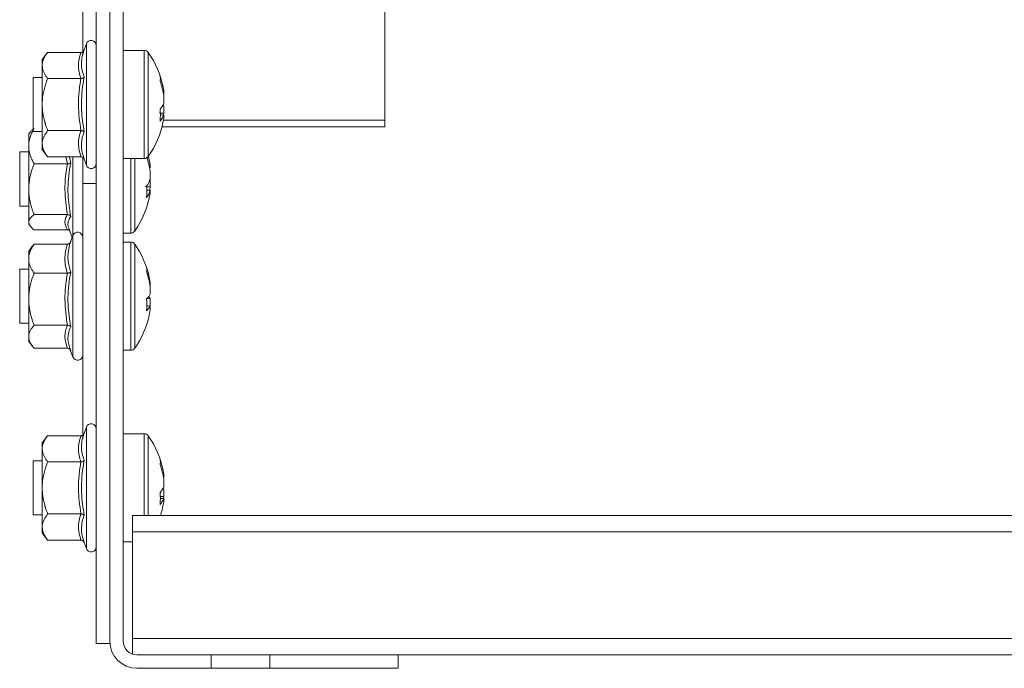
# Model space of a CAD drawing. Header units: millimetres. Extents: x 10 to 1476, y -4445 to -172.
# Tile 17 of 30: x 1257 to 1367, y -3165 to -3093. Entities that reach past the tile are written whole.
import ezdxf

# ---------------------------------------------------------------- set-up
doc = ezdxf.new("R2010")
doc.units = ezdxf.units.MM

msp = doc.modelspace()

# ---------------------------------------------------------------- linework, layer by layer
at = {"color": 7, "linetype": 'Continuous', "lineweight": 15}
for p, q in [((1297.9, -3026.02), (1297.9, -3104.62)), ((1267.4, -3162.4), (1267.4, -3082.66)), ((1268.9, -3162.4), (1268.9, -3082.66)), ((1265.9, -3162.65), (1265.9, -3085.65)), ((1264.4, -3090.61), (1264.4, -3097.39)), ((1260.5, -3097.13), (1259.9, -3097.9)), ((1264.19, -3097.13), (1260.5, -3097.13)), ((1264.8, -3096.18), (1264.56, -3096.84)), ((1271.23, -3096.9), (1268.9, -3096.9)), ((1259.9, -3097.9), (1259.9, -3098.57)), ((1259.9, -3102.9), (1259.9, -3098.57)), ((1259.9, -3099.9), (1258.9, -3099.9)), ((1258.9, -3099.9), (1258.9, -3100.13)), ((1258.9, -3100.13), (1258.9, -3105.9)), ((1264.19, -3100.02), (1260.5, -3100.02)), ((1273.39, -3101.74), (1273.39, -3101.4)), ((1273.39, -3101.94), (1273.39, -3102.76)), ((1259.9, -3102.9), (1259.9, -3107.23)), ((1273.39, -3103.87), (1273.39, -3103.05)), ((1273.35, -3104.07), (1273.39, -3103.87)), ((1297.9, -3104.62), (1273.35, -3104.62)), ((1273.39, -3104.07), (1273.39, -3104.41)), ((1297.9, -3105.37), (1297.9, -3104.62)), ((1258.59, -3105.92), (1258.4, -3106.16)), ((1258.9, -3105.9), (1259.9, -3105.9)), ((1264.19, -3105.79), (1260.5, -3105.79)), ((1297.9, -3105.37), (1273.19, -3105.37)), ((1258.4, -3106.16), (1258.4, -3107.5)), ((1258.4, -3108.16), (1257.4, -3108.16)), ((1257.4, -3108.16), (1257.4, -3108.49)), ((1258.4, -3112.29), (1258.4, -3107.5)), ((1259.9, -3107.23), (1259.9, -3107.9)), ((1259.9, -3107.9), (1260.5, -3108.68)), ((1257.4, -3108.49), (1257.4, -3114.16)), ((1264.19, -3108.68), (1260.5, -3108.68)), ((1264.4, -3108.75), (1264.4, -3111.65)), ((1264.56, -3108.97), (1264.8, -3109.63)), ((1268.9, -3108.9), (1271.23, -3108.9)), ((1262.69, -3109.47), (1259, -3109.47)), ((1271.89, -3109.92), (1271.89, -3109.65)), ((1271.89, -3110.29), (1271.89, -3111.14)), ((1271.89, -3112.03), (1271.89, -3111.19)), ((1258.4, -3112.29), (1258.4, -3115.94)), ((1265.9, -3111.65), (1264.4, -3111.65)), ((1264.4, -3111.65), (1264.4, -3139.93)), ((1271.89, -3112.4), (1271.89, -3112.68)), ((1257.4, -3114.16), (1258.4, -3114.16)), ((1262.69, -3115.1), (1259, -3115.1)), ((1258.4, -3115.94), (1258.4, -3116.16)), ((1258.4, -3116.16), (1258.59, -3116.4)), ((1262.69, -3116.79), (1259, -3116.79)), ((1262.85, -3116.66), (1263.22, -3117.66)), ((1263.3, -3117.43), (1263.04, -3118.13)), ((1268.9, -3117.16), (1269.73, -3117.16)), ((1258.84, -3118.58), (1258.4, -3119.15)), ((1262.69, -3118.39), (1259, -3118.39)), ((1262.99, -3118.3), (1263.06, -3118.1)), ((1269.73, -3118.15), (1268.9, -3118.15)), ((1258.4, -3119.15), (1258.4, -3120)), ((1258.4, -3124.49), (1258.4, -3120)), ((1258.4, -3121.15), (1257.4, -3121.15)), ((1257.4, -3121.15), (1257.4, -3127.15)), ((1262.69, -3121.61), (1259, -3121.61)), ((1271.89, -3123.07), (1271.89, -3122.66)), ((1271.89, -3123.1), (1271.89, -3123.89)), ((1258.4, -3124.49), (1258.4, -3128.64)), ((1271.89, -3125.21), (1271.89, -3124.42)), ((1271.89, -3125.24), (1271.89, -3125.64)), ((1257.4, -3127.15), (1258.4, -3127.15)), ((1262.69, -3127.37), (1259, -3127.37)), ((1258.4, -3128.64), (1258.4, -3129.15)), ((1258.4, -3129.15), (1258.84, -3129.72)), ((1262.69, -3129.91), (1259, -3129.91)), ((1262.98, -3130.01), (1263.3, -3130.88)), ((1263.01, -3130), (1263.06, -3130.21)), ((1268.9, -3130.15), (1269.73, -3130.15)), ((1264.8, -3138.68), (1264.56, -3139.34)), ((1260.5, -3139.63), (1259.9, -3140.4)), ((1264.19, -3139.63), (1260.5, -3139.63)), ((1271.23, -3139.4), (1268.9, -3139.4)), ((1259.9, -3140.4), (1259.9, -3141.07)), ((1259.9, -3145.4), (1259.9, -3141.07)), ((1259.9, -3142.4), (1258.9, -3142.4)), ((1258.9, -3142.4), (1258.9, -3142.63)), ((1258.9, -3142.63), (1258.9, -3148.4)), ((1264.19, -3142.52), (1260.5, -3142.52)), ((1273.39, -3144.24), (1273.39, -3143.9)), ((1273.39, -3144.44), (1273.39, -3145.26)), ((1259.9, -3145.4), (1259.9, -3149.73)), ((1273.35, -3146.57), (1273.39, -3146.37)), ((1273.39, -3146.37), (1273.39, -3145.55)), ((1273.39, -3146.57), (1273.39, -3146.91)), ((1258.9, -3148.4), (1259.9, -3148.4)), ((1264.19, -3148.29), (1260.5, -3148.29)), ((1464.9, -3148.46), (1269.9, -3148.46)), ((1269.9, -3150.26), (1269.9, -3148.46)), ((1259.9, -3149.73), (1259.9, -3150.4)), ((1259.9, -3150.4), (1260.5, -3151.18)), ((1464.9, -3150.26), (1269.9, -3150.26)), ((1269.9, -3162.1), (1269.9, -3150.26)), ((1264.19, -3151.18), (1260.5, -3151.18)), ((1264.56, -3151.47), (1264.8, -3152.13)), ((1268.9, -3151.4), (1269.9, -3151.4)), ((1265.9, -3162.65), (1267.4, -3162.65)), ((1464.9, -3162.1), (1269.9, -3162.1)), ((1269.9, -3163.82), (1269.9, -3162.1)), ((1270.4, -3163.9), (1278.65, -3163.9)), ((1278.65, -3165.4), (1278.65, -3163.9)), ((1285.15, -3163.9), (1278.65, -3163.9)), ((1285.15, -3163.9), (1285.15, -3165.4)), ((1285.15, -3163.9), (1299.4, -3163.9)), ((1299.4, -3165.4), (1299.4, -3163.9)), ((1435.4, -3163.9), (1299.4, -3163.9)), ((1270.4, -3165.4), (1278.65, -3165.4)), ((1278.65, -3165.4), (1285.15, -3165.4)), ((1285.15, -3165.4), (1299.4, -3165.4))]:
    msp.add_line(p, q, dxfattribs=at)
at = {"color": 8, "linetype": 'Continuous', "lineweight": 15}
for p, q in [((1264.8, -3102.9), (1264.8, -3096.18)), ((1271.23, -3096.9), (1271.23, -3097.36)), ((1271.67, -3097.13), (1271.67, -3097.57)), ((1271.23, -3097.36), (1271.23, -3108.9)), ((1271.67, -3097.57), (1271.67, -3108.67)), ((1264.8, -3109.63), (1264.8, -3102.9)), ((1262.69, -3109.47), (1262.53, -3108.68)), ((1262.94, -3108.68), (1263.06, -3109.39)), ((1263.3, -3112.67), (1263.3, -3108.68)), ((1269.73, -3108.9), (1269.73, -3117.16)), ((1270.17, -3108.9), (1270.17, -3116.93)), ((1263.3, -3117.43), (1263.3, -3112.67)), ((1263.3, -3124.61), (1263.3, -3117.43)), ((1269.73, -3118.15), (1269.73, -3118.44)), ((1269.73, -3118.44), (1269.73, -3130.15)), ((1270.17, -3118.38), (1270.17, -3118.66)), ((1270.17, -3118.66), (1270.17, -3129.92)), ((1263.3, -3130.88), (1263.3, -3124.61)), ((1264.8, -3145.4), (1264.8, -3138.68)), ((1271.23, -3139.4), (1271.23, -3139.86)), ((1271.67, -3139.63), (1271.67, -3140.07)), ((1271.23, -3139.86), (1271.23, -3148.46)), ((1271.67, -3140.07), (1271.67, -3148.46)), ((1264.8, -3152.13), (1264.8, -3145.4))]:
    msp.add_line(p, q, dxfattribs=at)
at = {"color": 7, "linetype": 'Continuous', "lineweight": 15, "flags": 128}
for points in [[(1273.39, -3103.05), (1273.35, -3102.96), (1273.33, -3102.9)], [(1273.39, -3104.41), (1273.35, -3104.62), (1273.33, -3104.76)], [(1271.88, -3109.6), (1271.77, -3109.04), (1271.68, -3108.65)], [(1271.82, -3112.41), (1271.85, -3112.23), (1271.89, -3112.03)], [(1273.39, -3145.55), (1273.35, -3145.46), (1273.33, -3145.4)], [(1273.39, -3146.91), (1273.35, -3147.12), (1273.33, -3147.26)]]:
    msp.add_lwpolyline(points, dxfattribs=at)
at = {"color": 7, "linetype": 'Continuous', "lineweight": 15}
for centre, radius, start, end in [((1265.33, -3096.37), 0.567, 0, 160), ((1271.23, -3097.44), 0.54, 35.2515, 90), ((1263.5, -3102.9), 10, 10.7158, 35.2515), ((1264.84, -3102.65), 8.64, 8.351, 19.4498), ((1271.39, -3100.04), 1.62, 350.3767, 9.6233), ((1264.84, -3103.19), 8.64, 8.3539, 19.4489), ((1271.37, -3102.01), 2.15, 318.5939, 339.5535), ((1263.56, -3104.08), 9.45, 356.017, 3.983), ((1263.5, -3102.9), 10, 324.7485, 349.2842), ((1271.37, -3103.32), 2.15, 318.6109, 339.5455), ((1271.23, -3108.36), 0.54, 270, 324.7485), ((1263.91, -3111.51), 8.07, 8.6702, 20.1415), ((1263.94, -3110.86), 8.04, 8.6575, 15.8218), ((1265.33, -3109.44), 0.567, 200, 360), ((1269.31, -3110.34), 2.7, 323.7753, 342.8485), ((1262.74, -3112.57), 8.77, 355.866, 4.134), ((1269.31, -3111.61), 2.7, 323.7708, 342.853), ((1262, -3111.16), 10, 324.7485, 351.0226), ((1263.83, -3117.62), 0.567, 0, 160), ((1269.73, -3116.62), 0.54, 270, 324.7485), ((1269.73, -3118.69), 0.54, 35.2515, 90), ((1262, -3124.15), 10, 13.3255, 35.2515), ((1262.87, -3123.95), 9.11, 8.108, 18.9283), ((1270.45, -3121.21), 1.06, 348.0858, 11.9142), ((1262.87, -3124.38), 9.1, 8.1074, 18.9308), ((1270.34, -3123.16), 1.71, 312.0172, 334.7868), ((1261.5, -3125.11), 10.01, 356.1307, 3.8693), ((1270.6, -3124.99), 1.41, 24.0944, 36.512), ((1270.34, -3124.51), 1.7, 312.0191, 334.797), ((1262, -3124.15), 10, 324.7485, 346.6745), ((1262.88, -3124.36), 9.1, 346.6801, 351.8971), ((1269.73, -3129.61), 0.54, 270, 324.7485), ((1263.83, -3130.69), 0.567, 200, 360), ((1265.33, -3138.87), 0.567, 0, 160), ((1271.23, -3139.94), 0.54, 35.2515, 90), ((1263.5, -3145.4), 10, 10.7158, 35.2515), ((1264.84, -3145.15), 8.64, 8.351, 19.4498), ((1271.39, -3142.55), 1.62, 350.3767, 9.6233), ((1264.84, -3145.69), 8.64, 8.3518, 19.451), ((1271.37, -3144.51), 2.15, 318.6033, 339.5442), ((1263.56, -3146.58), 9.45, 356.0174, 3.9826), ((1271.37, -3145.82), 2.15, 318.6109, 339.5455), ((1263.5, -3145.4), 10, 342.1817, 349.2842), ((1265.33, -3151.94), 0.567, 200, 360), ((1270.4, -3162.4), 3, 180, 270), ((1270.4, -3162.4), 1.5, 180, 270)]:
    msp.add_arc(centre, radius, start, end, dxfattribs=at)
for points, knots in [([(1260.5, -3097.13), (1260.43, -3097.23), (1260.27, -3097.44), (1260.09, -3097.76), (1259.96, -3098.08), (1259.91, -3098.33), (1259.9, -3098.5), (1259.9, -3098.55), (1259.9, -3098.57)], [0, 0, 0, 0, 0.220974, 0.442841, 0.668642, 0.896393, 0.948194, 1, 1, 1, 1]), ([(1264.19, -3100.02), (1264.11, -3099.78), (1263.97, -3099.31), (1263.9, -3098.59), (1263.96, -3097.86), (1264.11, -3097.37), (1264.19, -3097.13)], [0, 0, 0, 0, 0.245241, 0.492121, 0.745005, 1, 1, 1, 1]), ([(1264.56, -3096.84), (1264.56, -3096.84), (1264.54, -3096.88), (1264.5, -3096.96), (1264.41, -3097.05), (1264.3, -3097.12), (1264.23, -3097.13), (1264.19, -3097.13)], [0, 0, 0, 0, 0.007821, 0.267548, 0.528671, 0.763823, 1, 1, 1, 1]), ([(1264.56, -3096.84), (1264.52, -3096.96), (1264.39, -3097.32), (1264.26, -3097.92), (1264.23, -3098.82), (1264.43, -3099.47), (1264.56, -3099.87)], [0, 0, 0, 0, 0.11802, 0.354222, 0.592481, 1, 1, 1, 1]), ([(1259.9, -3098.57), (1259.91, -3098.67), (1259.92, -3098.87), (1260, -3099.16), (1260.13, -3099.45), (1260.27, -3099.69), (1260.4, -3099.88), (1260.47, -3099.97), (1260.5, -3100.02)], [0, 0, 0, 0, 0.197037, 0.395568, 0.598284, 0.802095, 0.901026, 1, 1, 1, 1]), ([(1259.9, -3102.9), (1259.9, -3102.76), (1259.92, -3102.21), (1260.07, -3101.26), (1260.33, -3100.46), (1260.49, -3100.05), (1260.5, -3100.02)], [0, 0, 0, 0, 0.148156, 0.551993, 0.965666, 1, 1, 1, 1]), ([(1264.19, -3105.79), (1264.06, -3104.84), (1263.87, -3103.41), (1263.96, -3101.48), (1264.11, -3100.5), (1264.19, -3100.02)], [0, 0, 0, 0, 0.491905, 0.744911, 1, 1, 1, 1]), ([(1264.19, -3100.02), (1264.23, -3100.01), (1264.3, -3100.01), (1264.41, -3099.98), (1264.5, -3099.93), (1264.54, -3099.89), (1264.56, -3099.87), (1264.56, -3099.87)], [0, 0, 0, 0, 0.2361988, 0.4712993, 0.7324674, 0.9922046, 1, 1, 1, 1]), ([(1264.56, -3099.87), (1264.52, -3100.11), (1264.39, -3100.82), (1264.26, -3102.02), (1264.23, -3103.81), (1264.43, -3105.12), (1264.56, -3105.94)], [0, 0, 0, 0, 0.1180171, 0.3542259, 0.5924813, 1, 1, 1, 1]), ([(1260.5, -3105.79), (1260.46, -3105.67), (1260.36, -3105.43), (1260.23, -3105.01), (1260.1, -3104.53), (1259.99, -3104), (1259.91, -3103.46), (1259.91, -3103.09), (1259.9, -3102.9)], [0, 0, 0, 0, 0.131212, 0.2626, 0.444606, 0.627403, 0.813083, 1, 1, 1, 1]), ([(1273.39, -3103.87), (1273.26, -3103.86), (1273.11, -3103.85), (1272.96, -3103.84), (1272.93, -3103.83)], [0, 0, 0, 0, 0.832757, 1, 1, 1, 1]), ([(1273.39, -3104.07), (1273.26, -3104.07), (1273.13, -3104.06), (1272.99, -3104.06), (1272.98, -3104.06)], [0, 0, 0, 0, 0.939982, 1, 1, 1, 1]), ([(1258.9, -3105.73), (1258.86, -3105.8), (1258.74, -3106.02), (1258.59, -3106.39), (1258.46, -3106.84), (1258.41, -3107.18), (1258.4, -3107.4), (1258.4, -3107.47), (1258.4, -3107.5)], [0, 0, 0, 0, 0.133617, 0.380359, 0.631496, 0.884803, 0.942418, 1, 1, 1, 1]), ([(1258.6, -3105.93), (1258.66, -3105.85), (1258.74, -3105.75), (1258.9, -3105.62), (1258.97, -3105.56), (1259, -3105.54)], [0, 0, 0, 0, 0.585693, 0.792781, 1, 1, 1, 1]), ([(1260.5, -3105.79), (1260.36, -3106), (1260.06, -3106.41), (1259.91, -3106.91), (1259.9, -3107.18), (1259.9, -3107.23)], [0, 0, 0, 0, 0.442936, 0.896372, 1, 1, 1, 1]), ([(1264.19, -3108.68), (1264.06, -3108.2), (1263.87, -3107.49), (1263.96, -3106.52), (1264.11, -3106.03), (1264.19, -3105.79)], [0, 0, 0, 0, 0.491913, 0.74491, 1, 1, 1, 1]), ([(1264.19, -3105.79), (1264.23, -3105.79), (1264.3, -3105.8), (1264.41, -3105.83), (1264.5, -3105.87), (1264.54, -3105.91), (1264.56, -3105.94), (1264.56, -3105.94)], [0, 0, 0, 0, 0.236184, 0.471327, 0.732478, 0.992095, 1, 1, 1, 1]), ([(1264.56, -3105.94), (1264.52, -3106.05), (1264.39, -3106.4), (1264.26, -3106.99), (1264.23, -3107.89), (1264.43, -3108.55), (1264.56, -3108.97)], [0, 0, 0, 0, 0.118017, 0.354234, 0.592474, 1, 1, 1, 1]), ([(1258.4, -3107.5), (1258.41, -3107.64), (1258.42, -3107.9), (1258.5, -3108.3), (1258.63, -3108.7), (1258.77, -3109.03), (1258.9, -3109.29), (1258.97, -3109.41), (1259, -3109.47)], [0, 0, 0, 0, 0.197012, 0.3956, 0.598286, 0.802076, 0.900979, 1, 1, 1, 1]), ([(1259.9, -3107.23), (1259.92, -3107.43), (1259.97, -3107.82), (1260.23, -3108.31), (1260.43, -3108.58), (1260.5, -3108.68)], [0, 0, 0, 0, 0.3954887, 0.8019753, 1, 1, 1, 1]), ([(1264.19, -3108.68), (1264.23, -3108.68), (1264.3, -3108.69), (1264.41, -3108.75), (1264.5, -3108.85), (1264.54, -3108.93), (1264.56, -3108.97), (1264.56, -3108.97)], [0, 0, 0, 0, 0.236177, 0.471329, 0.732452, 0.992179, 1, 1, 1, 1]), ([(1258.4, -3112.29), (1258.4, -3112.14), (1258.42, -3111.61), (1258.57, -3110.69), (1258.83, -3109.91), (1258.99, -3109.5), (1259, -3109.47)], [0, 0, 0, 0, 0.148163, 0.552014, 0.965652, 1, 1, 1, 1]), ([(1262.69, -3115.1), (1262.56, -3114.18), (1262.37, -3112.78), (1262.46, -3110.89), (1262.61, -3109.95), (1262.69, -3109.47)], [0, 0, 0, 0, 0.491907, 0.744913, 1, 1, 1, 1]), ([(1262.69, -3109.47), (1262.73, -3109.47), (1262.8, -3109.47), (1262.91, -3109.45), (1263, -3109.42), (1263.04, -3109.4), (1263.06, -3109.39), (1263.06, -3109.39)], [0, 0, 0, 0, 0.23619, 0.471464, 0.732459, 0.992108, 1, 1, 1, 1]), ([(1263.06, -3109.39), (1263.02, -3109.62), (1262.89, -3110.31), (1262.76, -3111.47), (1262.73, -3113.23), (1262.93, -3114.5), (1263.06, -3115.3)], [0, 0, 0, 0, 0.118022, 0.354221, 0.59248, 1, 1, 1, 1]), ([(1259, -3115.1), (1258.96, -3114.98), (1258.86, -3114.74), (1258.73, -3114.34), (1258.6, -3113.88), (1258.49, -3113.36), (1258.41, -3112.82), (1258.41, -3112.47), (1258.4, -3112.29)], [0, 0, 0, 0, 0.131253, 0.262607, 0.44462, 0.627396, 0.813069, 1, 1, 1, 1]), ([(1271.89, -3112.03), (1271.76, -3112.02), (1271.58, -3112.01), (1271.4, -3112), (1271.34, -3111.99)], [0, 0, 0, 0, 0.692562, 1, 1, 1, 1]), ([(1271.89, -3112.4), (1271.76, -3112.4), (1271.62, -3112.39), (1271.47, -3112.39), (1271.46, -3112.39)], [0, 0, 0, 0, 0.881943, 1, 1, 1, 1]), ([(1259, -3115.1), (1258.86, -3115.22), (1258.56, -3115.46), (1258.41, -3115.75), (1258.4, -3115.91), (1258.4, -3115.94)], [0, 0, 0, 0, 0.442917, 0.896331, 1, 1, 1, 1]), ([(1262.69, -3116.79), (1262.56, -3116.51), (1262.37, -3116.09), (1262.46, -3115.53), (1262.61, -3115.24), (1262.69, -3115.1)], [0, 0, 0, 0, 0.491907, 0.744914, 1, 1, 1, 1]), ([(1262.69, -3115.1), (1262.73, -3115.1), (1262.8, -3115.11), (1262.91, -3115.15), (1263, -3115.21), (1263.04, -3115.27), (1263.06, -3115.3), (1263.06, -3115.3)], [0, 0, 0, 0, 0.236123, 0.471404, 0.732383, 0.991997, 1, 1, 1, 1]), ([(1263.06, -3115.3), (1263.02, -3115.37), (1262.89, -3115.57), (1262.77, -3115.91), (1262.73, -3116.29), (1262.84, -3116.54), (1262.89, -3116.65)], [0, 0, 0, 0, 0.154398, 0.463405, 0.775087, 1, 1, 1, 1]), ([(1258.4, -3115.94), (1258.42, -3116.06), (1258.47, -3116.29), (1258.73, -3116.57), (1258.93, -3116.74), (1259, -3116.79)], [0, 0, 0, 0, 0.395475, 0.801984, 1, 1, 1, 1]), ([(1262.69, -3116.79), (1262.72, -3116.79), (1262.8, -3116.8), (1262.89, -3116.85), (1262.93, -3116.89), (1262.94, -3116.9)], [0, 0, 0, 0, 0.413542, 0.825526, 1, 1, 1, 1]), ([(1259, -3118.39), (1258.93, -3118.51), (1258.77, -3118.74), (1258.59, -3119.09), (1258.46, -3119.46), (1258.41, -3119.73), (1258.4, -3119.92), (1258.4, -3119.97), (1258.4, -3120)], [0, 0, 0, 0, 0.220953, 0.442814, 0.668657, 0.896407, 0.948191, 1, 1, 1, 1]), ([(1258.84, -3118.58), (1258.86, -3118.56), (1258.91, -3118.5), (1258.97, -3118.43), (1259, -3118.39)], [0, 0, 0, 0, 0.361609, 1, 1, 1, 1]), ([(1262.69, -3121.61), (1262.61, -3121.35), (1262.47, -3120.82), (1262.4, -3120.02), (1262.46, -3119.21), (1262.61, -3118.66), (1262.69, -3118.39)], [0, 0, 0, 0, 0.245251, 0.492125, 0.745016, 1, 1, 1, 1]), ([(1263.06, -3118.1), (1263.06, -3118.1), (1263.04, -3118.14), (1263, -3118.22), (1262.91, -3118.32), (1262.8, -3118.38), (1262.73, -3118.39), (1262.69, -3118.39)], [0, 0, 0, 0, 0.007835, 0.267395, 0.528581, 0.763846, 1, 1, 1, 1]), ([(1263.06, -3118.1), (1263.02, -3118.23), (1262.89, -3118.63), (1262.76, -3119.31), (1262.73, -3120.31), (1262.93, -3121.03), (1263.06, -3121.48)], [0, 0, 0, 0, 0.118015, 0.3542225, 0.5924818, 1, 1, 1, 1]), ([(1258.4, -3120), (1258.41, -3120.11), (1258.42, -3120.33), (1258.5, -3120.65), (1258.63, -3120.98), (1258.77, -3121.25), (1258.9, -3121.46), (1258.97, -3121.56), (1259, -3121.61)], [0, 0, 0, 0, 0.196997, 0.395576, 0.598299, 0.802079, 0.901017, 1, 1, 1, 1]), ([(1258.4, -3124.49), (1258.4, -3124.34), (1258.42, -3123.8), (1258.57, -3122.85), (1258.83, -3122.05), (1258.99, -3121.64), (1259, -3121.61)], [0, 0, 0, 0, 0.14817, 0.552026, 0.965674, 1, 1, 1, 1]), ([(1262.69, -3127.37), (1262.56, -3126.43), (1262.37, -3125), (1262.46, -3123.06), (1262.61, -3122.1), (1262.69, -3121.61)], [0, 0, 0, 0, 0.491917, 0.744918, 1, 1, 1, 1]), ([(1262.69, -3121.61), (1262.73, -3121.61), (1262.8, -3121.6), (1262.91, -3121.57), (1263, -3121.53), (1263.04, -3121.5), (1263.06, -3121.48), (1263.06, -3121.48)], [0, 0, 0, 0, 0.236194, 0.47146, 0.732545, 0.992112, 1, 1, 1, 1]), ([(1263.06, -3121.48), (1263.02, -3121.72), (1262.89, -3122.42), (1262.76, -3123.62), (1262.73, -3125.41), (1262.93, -3126.71), (1263.06, -3127.53)], [0, 0, 0, 0, 0.1180135, 0.3542243, 0.5924825, 1, 1, 1, 1]), ([(1259, -3127.37), (1258.96, -3127.25), (1258.86, -3127.01), (1258.73, -3126.59), (1258.6, -3126.12), (1258.49, -3125.58), (1258.41, -3125.04), (1258.41, -3124.67), (1258.4, -3124.49)], [0, 0, 0, 0, 0.131206, 0.262628, 0.444626, 0.62738, 0.81307, 1, 1, 1, 1]), ([(1271.49, -3124.43), (1271.49, -3124.43), (1271.63, -3124.42), (1271.76, -3124.42), (1271.89, -3124.42)], [0, 0, 0, 0, 0.053263, 1, 1, 1, 1]), ([(1271.89, -3125.24), (1271.76, -3125.24), (1271.63, -3125.23), (1271.49, -3125.23), (1271.48, -3125.23)], [0, 0, 0, 0, 0.939863, 1, 1, 1, 1]), ([(1259, -3127.37), (1258.86, -3127.55), (1258.56, -3127.92), (1258.41, -3128.35), (1258.4, -3128.6), (1258.4, -3128.64)], [0, 0, 0, 0, 0.4429164, 0.8963412, 1, 1, 1, 1]), ([(1262.69, -3129.91), (1262.56, -3129.5), (1262.37, -3128.87), (1262.46, -3128.01), (1262.61, -3127.58), (1262.69, -3127.37)], [0, 0, 0, 0, 0.4919049, 0.7449147, 1, 1, 1, 1]), ([(1262.69, -3127.37), (1262.73, -3127.37), (1262.8, -3127.38), (1262.91, -3127.41), (1263, -3127.46), (1263.04, -3127.51), (1263.06, -3127.53), (1263.06, -3127.53)], [0, 0, 0, 0, 0.236178, 0.471437, 0.732533, 0.992041, 1, 1, 1, 1]), ([(1258.4, -3128.64), (1258.42, -3128.81), (1258.47, -3129.16), (1258.73, -3129.59), (1258.93, -3129.83), (1259, -3129.91)], [0, 0, 0, 0, 0.395469, 0.801972, 1, 1, 1, 1]), ([(1262.69, -3129.91), (1262.73, -3129.92), (1262.8, -3129.93), (1262.91, -3129.99), (1263, -3130.07), (1263.03, -3130.14), (1263.04, -3130.17)], [0, 0, 0, 0, 0.254933, 0.508915, 0.790858, 1, 1, 1, 1]), ([(1260.5, -3139.63), (1260.43, -3139.73), (1260.27, -3139.94), (1260.09, -3140.26), (1259.96, -3140.58), (1259.91, -3140.83), (1259.9, -3141), (1259.9, -3141.05), (1259.9, -3141.07)], [0, 0, 0, 0, 0.220974, 0.442841, 0.668642, 0.896393, 0.948174, 1, 1, 1, 1]), ([(1264.19, -3142.52), (1264.11, -3142.28), (1263.97, -3141.81), (1263.9, -3141.09), (1263.96, -3140.36), (1264.11, -3139.87), (1264.19, -3139.63)], [0, 0, 0, 0, 0.245241, 0.492131, 0.745015, 1, 1, 1, 1]), ([(1264.56, -3139.34), (1264.56, -3139.34), (1264.54, -3139.38), (1264.5, -3139.46), (1264.41, -3139.55), (1264.3, -3139.62), (1264.23, -3139.63), (1264.19, -3139.63)], [0, 0, 0, 0, 0.007821, 0.267548, 0.528671, 0.763823, 1, 1, 1, 1]), ([(1264.56, -3139.34), (1264.52, -3139.46), (1264.39, -3139.82), (1264.26, -3140.42), (1264.23, -3141.32), (1264.43, -3141.97), (1264.56, -3142.37)], [0, 0, 0, 0, 0.11801, 0.354222, 0.592481, 1, 1, 1, 1]), ([(1259.9, -3141.07), (1259.91, -3141.17), (1259.92, -3141.37), (1260, -3141.66), (1260.13, -3141.95), (1260.27, -3142.19), (1260.4, -3142.38), (1260.47, -3142.47), (1260.5, -3142.52)], [0, 0, 0, 0, 0.197037, 0.395568, 0.598284, 0.802095, 0.901007, 1, 1, 1, 1]), ([(1259.9, -3145.4), (1259.9, -3145.26), (1259.92, -3144.71), (1260.07, -3143.76), (1260.33, -3142.96), (1260.49, -3142.55), (1260.5, -3142.52)], [0, 0, 0, 0, 0.148122, 0.552014, 0.965664, 1, 1, 1, 1]), ([(1264.19, -3148.29), (1264.06, -3147.34), (1263.87, -3145.91), (1263.96, -3143.98), (1264.11, -3143), (1264.19, -3142.52)], [0, 0, 0, 0, 0.491905, 0.744911, 1, 1, 1, 1]), ([(1264.19, -3142.52), (1264.23, -3142.51), (1264.3, -3142.51), (1264.41, -3142.48), (1264.5, -3142.43), (1264.54, -3142.39), (1264.56, -3142.37), (1264.56, -3142.37)], [0, 0, 0, 0, 0.2361988, 0.4712993, 0.7324674, 0.9922046, 1, 1, 1, 1]), ([(1264.56, -3142.37), (1264.52, -3142.61), (1264.39, -3143.32), (1264.26, -3144.52), (1264.23, -3146.31), (1264.43, -3147.62), (1264.56, -3148.44)], [0, 0, 0, 0, 0.118019, 0.354213, 0.592473, 1, 1, 1, 1]), ([(1260.5, -3148.29), (1260.46, -3148.17), (1260.36, -3147.93), (1260.23, -3147.51), (1260.1, -3147.03), (1259.99, -3146.5), (1259.91, -3145.96), (1259.91, -3145.59), (1259.9, -3145.4)], [0, 0, 0, 0, 0.131206, 0.26259, 0.444588, 0.627378, 0.813051, 1, 1, 1, 1]), ([(1273.39, -3146.37), (1273.26, -3146.36), (1273.13, -3146.35), (1272.99, -3146.34), (1272.98, -3146.34)], [0, 0, 0, 0, 0.939982, 1, 1, 1, 1]), ([(1273.39, -3146.57), (1273.26, -3146.57), (1273.13, -3146.56), (1272.99, -3146.56), (1272.98, -3146.56)], [0, 0, 0, 0, 0.939982, 1, 1, 1, 1]), ([(1260.5, -3148.29), (1260.36, -3148.5), (1260.06, -3148.91), (1259.91, -3149.41), (1259.9, -3149.68), (1259.9, -3149.73)], [0, 0, 0, 0, 0.442936, 0.896352, 1, 1, 1, 1]), ([(1264.19, -3151.18), (1264.06, -3150.7), (1263.87, -3149.99), (1263.96, -3149.02), (1264.11, -3148.53), (1264.19, -3148.29)], [0, 0, 0, 0, 0.491913, 0.74491, 1, 1, 1, 1]), ([(1264.19, -3148.29), (1264.23, -3148.29), (1264.3, -3148.3), (1264.41, -3148.33), (1264.5, -3148.37), (1264.54, -3148.41), (1264.56, -3148.44), (1264.56, -3148.44)], [0, 0, 0, 0, 0.2361988, 0.4712993, 0.7324674, 0.9922046, 1, 1, 1, 1]), ([(1264.56, -3148.44), (1264.52, -3148.55), (1264.39, -3148.9), (1264.26, -3149.49), (1264.23, -3150.39), (1264.43, -3151.05), (1264.56, -3151.47)], [0, 0, 0, 0, 0.118025, 0.35424, 0.592478, 1, 1, 1, 1]), ([(1259.9, -3149.73), (1259.92, -3149.93), (1259.97, -3150.33), (1260.23, -3150.8), (1260.43, -3151.08), (1260.5, -3151.18)], [0, 0, 0, 0, 0.395489, 0.801956, 1, 1, 1, 1]), ([(1264.19, -3151.18), (1264.23, -3151.18), (1264.3, -3151.19), (1264.41, -3151.25), (1264.5, -3151.35), (1264.54, -3151.43), (1264.56, -3151.47), (1264.56, -3151.47)], [0, 0, 0, 0, 0.236177, 0.471329, 0.732452, 0.992179, 1, 1, 1, 1])]:
    msp.add_open_spline(points, degree=3, knots=knots, dxfattribs=at)
at = {"color": 8, "linetype": 'Continuous', "lineweight": 15}
msp.add_open_spline([(1263.06, -3127.53), (1263.02, -3127.63), (1262.89, -3127.94), (1262.77, -3128.46), (1262.73, -3129.19), (1262.91, -3129.7), (1263.01, -3130)], degree=3, knots=[0, 0, 0, 0, 0.127571, 0.382934, 0.640499, 1, 1, 1, 1], dxfattribs=at)

doc.saveas('drawing.dxf')
